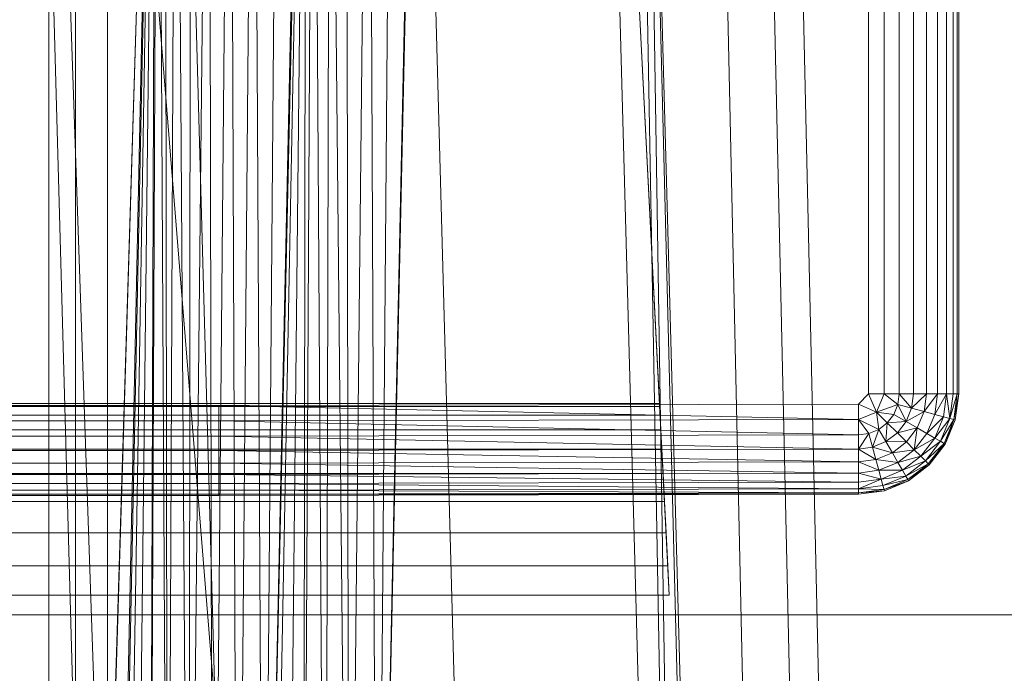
# Model space of a CAD drawing. Header units: metres. Extents: x 391.1 to 430.4, y 12.7 to 28.4.
# Tile 60 of 79: x 401.9462 to 402.0901, y 27.9085 to 28.004. Entities that reach past the tile are written whole.
import ezdxf

# ---------------------------------------------------------------- set-up
doc = ezdxf.new("R2010")
doc.units = ezdxf.units.M
doc.layers.add('A-DETL-____-MBND', color=7, linetype='Continuous', lineweight=18)
doc.layers.add('A-GENM-____-OTLN', color=7, linetype='Continuous', lineweight=18)

# ---------------------------------------------------------------- blocks, each defined once
blk = doc.blocks.new('Family - Inodor PB-155331-02_CLI_AIRE_P0')
at = {"layer": 'A-DETL-____-MBND', "color": 253, "true_color": 0xaaaaaa}
for p, q in [((0.3742, 0.40749), (0.36709, 0.72691)), ((0.3742, 0.40749), (0.36709, 0.72691)), ((0.38104, 0.40776), (0.37392, 0.72725)), ((0.38104, 0.40776), (0.37392, 0.72725)), ((0.38526, 0.40793), (0.37814, 0.72747)), ((0.38526, 0.40793), (0.37814, 0.72747)), ((0.26816, 0.7262), (0.28224, 0.21652)), ((0.28568, 0.7262), (0.26951, 0.2042)), ((0.26951, 0.2042), (0.28565, 0.7256)), ((0.26951, 0.2042), (0.28565, 0.7256)), ((0.27003, 0.72561), (0.27003, 0.44571)), ((0.27003, 0.72561), (0.27965, 0.44571)), ((0.27003, 0.72561), (0.27003, 0.44571)), ((0.27003, 0.72561), (0.27965, 0.44571)), ((0.27003, 0.72561), (0.27003, 0.44571)), ((0.27003, 0.72561), (0.27003, 0.44571)), ((0.27003, 0.21593), (0.28565, 0.7256)), ((0.27003, 0.21593), (0.28565, 0.7256)), ((0.27392, 0.72561), (0.27392, 0.44571)), ((0.27392, 0.72561), (0.27392, 0.44571)), ((0.27859, 0.72561), (0.27859, 0.44571)), ((0.27859, 0.72561), (0.30126, 0.44572)), ((0.27859, 0.72561), (0.27859, 0.44571)), ((0.27859, 0.72561), (0.30126, 0.44572)), ((0.28565, 0.7256), (0.27965, 0.44571)), ((0.27965, 0.44571), (0.28565, 0.7256)), ((0.28565, 0.7256), (0.27965, 0.44571)), ((0.27965, 0.44571), (0.28565, 0.7256)), ((0.28565, 0.7256), (0.27996, 0.44571)), ((0.27996, 0.44571), (0.28565, 0.7256)), ((0.28565, 0.7256), (0.28094, 0.44571)), ((0.28094, 0.44571), (0.28565, 0.7256)), ((0.28565, 0.7256), (0.28254, 0.44571)), ((0.28254, 0.44571), (0.28565, 0.7256)), ((0.28565, 0.7256), (0.28471, 0.44571)), ((0.28471, 0.44571), (0.28565, 0.7256)), ((0.28471, 0.44571), (0.28596, 0.7256)), ((0.28471, 0.44571), (0.28596, 0.7256)), ((0.28596, 0.7256), (0.28739, 0.44571)), ((0.28596, 0.7256), (0.28739, 0.44571)), ((0.28694, 0.7256), (0.28739, 0.44571)), ((0.28694, 0.7256), (0.28739, 0.44571)), ((0.28854, 0.7256), (0.28739, 0.44571)), ((0.28739, 0.44571), (0.28854, 0.7256)), ((0.28854, 0.7256), (0.29049, 0.44571)), ((0.28854, 0.7256), (0.29049, 0.44571)), ((0.28891, 0.7262), (0.30299, 0.21652)), ((0.29071, 0.7256), (0.29049, 0.44571)), ((0.29049, 0.44571), (0.29071, 0.7256)), ((0.29049, 0.44571), (0.29339, 0.7256)), ((0.29049, 0.44571), (0.29339, 0.7256)), ((0.29339, 0.7256), (0.29392, 0.44571)), ((0.29339, 0.7256), (0.29392, 0.44571)), ((0.29649, 0.7256), (0.29392, 0.44571)), ((0.29392, 0.44571), (0.29649, 0.7256)), ((0.29649, 0.7256), (0.29758, 0.44571)), ((0.29649, 0.7256), (0.29758, 0.44571)), ((0.29992, 0.7256), (0.29758, 0.44571)), ((0.29758, 0.44571), (0.29992, 0.7256)), ((0.29992, 0.7256), (0.30135, 0.44571)), ((0.29992, 0.7256), (0.30135, 0.44571)), ((0.3076, 0.72555), (0.30126, 0.44572)), ((0.30126, 0.44572), (0.3076, 0.72555)), ((0.30749, 0.7262), (0.30135, 0.44571)), ((0.30358, 0.7256), (0.30135, 0.44571)), ((0.30135, 0.44571), (0.30358, 0.7256)), ((0.30135, 0.44571), (0.30735, 0.7256)), ((0.30135, 0.44571), (0.30735, 0.7256)), ((0.3076, 0.72555), (0.30226, 0.44566)), ((0.30226, 0.44566), (0.3076, 0.72555)), ((0.3076, 0.72555), (0.30471, 0.44566)), ((0.30471, 0.44566), (0.3076, 0.72555)), ((0.3076, 0.72555), (0.30715, 0.44566)), ((0.30715, 0.44566), (0.3076, 0.72555)), ((0.30715, 0.44566), (0.3086, 0.72555)), ((0.30715, 0.44566), (0.3086, 0.72555)), ((0.3086, 0.72555), (0.31043, 0.44566)), ((0.3086, 0.72555), (0.31043, 0.44566)), ((0.31105, 0.72555), (0.31043, 0.44566)), ((0.31043, 0.44566), (0.31105, 0.72555)), ((0.31105, 0.72555), (0.31384, 0.44566)), ((0.31105, 0.72555), (0.31384, 0.44566)), ((0.31349, 0.72555), (0.31384, 0.44566)), ((0.31349, 0.72555), (0.31384, 0.44566)), ((0.31677, 0.72555), (0.31384, 0.44566)), ((0.31384, 0.44566), (0.31677, 0.72555)), ((0.31677, 0.72555), (0.31794, 0.44566)), ((0.31677, 0.72555), (0.31794, 0.44566)), ((0.32408, 0.7262), (0.31794, 0.44566)), ((0.32019, 0.72555), (0.31794, 0.44566)), ((0.31794, 0.44566), (0.32019, 0.72555)), ((0.31794, 0.44566), (0.32395, 0.72555)), ((0.31794, 0.44566), (0.32395, 0.72555)), ((0.32395, 0.7262), (0.33803, 0.21652)), ((0.35083, 0.7262), (0.36491, 0.21652)), ((0.35578, 0.7262), (0.36491, 0.21652)), ((0.35697, 0.7262), (0.36491, 0.21652)), ((0.35697, 0.7262), (0.36986, 0.21652)), ((0.35697, 0.7262), (0.37104, 0.21652)), ((0.3592, 0.57586), (0.35226, 0.71226)), ((0.35226, 0.71226), (0.36063, 0.54781)), ((0.38973, 0.71226), (0.38973, 0.57723)), ((0.38973, 0.71226), (0.38973, 0.57723)), ((0.38973, 0.71226), (0.38973, 0.57723)), ((0.39201, 0.71226), (0.39201, 0.57723)), ((0.39201, 0.71226), (0.39201, 0.57723)), ((0.39201, 0.71226), (0.39201, 0.57723)), ((0.39423, 0.71226), (0.39423, 0.57723)), ((0.39423, 0.71226), (0.39423, 0.57723)), ((0.39423, 0.71226), (0.39423, 0.57723)), ((0.39631, 0.71226), (0.39631, 0.57723)), ((0.39631, 0.71226), (0.39631, 0.57723)), ((0.39631, 0.71226), (0.39631, 0.57723)), ((0.39819, 0.71226), (0.39819, 0.57723)), ((0.39819, 0.71226), (0.39819, 0.57723)), ((0.39819, 0.71226), (0.39819, 0.57723)), ((0.39982, 0.71226), (0.39982, 0.57723)), ((0.39982, 0.71226), (0.39982, 0.57723)), ((0.39982, 0.71226), (0.39982, 0.57723)), ((0.40114, 0.71226), (0.40114, 0.57723)), ((0.40114, 0.71226), (0.40114, 0.57723)), ((0.40114, 0.71226), (0.40114, 0.57723)), ((0.40211, 0.71226), (0.40211, 0.57723)), ((0.40211, 0.71226), (0.40211, 0.57723)), ((0.40211, 0.71226), (0.40211, 0.57723)), ((0.40271, 0.71226), (0.40271, 0.57723)), ((0.40271, 0.71226), (0.40271, 0.57723)), ((0.40271, 0.71226), (0.40271, 0.57723)), ((0.40291, 0.71226), (0.40291, 0.57723)), ((0.40291, 0.71226), (0.40291, 0.57723)), ((0.40291, 0.71226), (0.40291, 0.57723)), ((0.40291, 0.71226), (0.40291, 0.57723)), ((0.38973, 0.57723), (0.38826, 0.57576)), ((0.38826, 0.57576), (0.38973, 0.57723)), ((0.38826, 0.57576), (0.38973, 0.57723)), ((0.38973, 0.57723), (0.39091, 0.57458)), ((0.38973, 0.57723), (0.39201, 0.57723)), ((0.38973, 0.57723), (0.39091, 0.57458)), ((0.38973, 0.57723), (0.39201, 0.57723)), ((0.39201, 0.57723), (0.39091, 0.57458)), ((0.39091, 0.57458), (0.39201, 0.57723)), ((0.39201, 0.57723), (0.39402, 0.57569)), ((0.39201, 0.57723), (0.39423, 0.57723)), ((0.39201, 0.57723), (0.39402, 0.57569)), ((0.39201, 0.57723), (0.39423, 0.57723)), ((0.39201, 0.57723), (0.39402, 0.57569)), ((0.39201, 0.57723), (0.39423, 0.57723)), ((0.39423, 0.57723), (0.39402, 0.57569)), ((0.39423, 0.57723), (0.39402, 0.57569)), ((0.39402, 0.57569), (0.39423, 0.57723)), ((0.39423, 0.57723), (0.39631, 0.57723)), ((0.39423, 0.57723), (0.39603, 0.57515)), ((0.39423, 0.57723), (0.39631, 0.57723)), ((0.39423, 0.57723), (0.39631, 0.57723)), ((0.39423, 0.57723), (0.39603, 0.57515)), ((0.39631, 0.57723), (0.39603, 0.57515)), ((0.39631, 0.57723), (0.39603, 0.57515)), ((0.39603, 0.57515), (0.39631, 0.57723)), ((0.39603, 0.57515), (0.39819, 0.57723)), ((0.39603, 0.57515), (0.39819, 0.57723)), ((0.39631, 0.57723), (0.39819, 0.57723)), ((0.39631, 0.57723), (0.39819, 0.57723)), ((0.39631, 0.57723), (0.39819, 0.57723)), ((0.39819, 0.57723), (0.39785, 0.57466)), ((0.39819, 0.57723), (0.39785, 0.57466)), ((0.39785, 0.57466), (0.39819, 0.57723)), ((0.39785, 0.57466), (0.39982, 0.57723)), ((0.39785, 0.57466), (0.39982, 0.57723)), ((0.39819, 0.57723), (0.39982, 0.57723)), ((0.39819, 0.57723), (0.39982, 0.57723)), ((0.39819, 0.57723), (0.39982, 0.57723)), ((0.39982, 0.57723), (0.39942, 0.57424)), ((0.39982, 0.57723), (0.39942, 0.57424)), ((0.39942, 0.57424), (0.39982, 0.57723)), ((0.39942, 0.57424), (0.40114, 0.57723)), ((0.39942, 0.57424), (0.40114, 0.57723)), ((0.39982, 0.57723), (0.40114, 0.57723)), ((0.39982, 0.57723), (0.40114, 0.57723)), ((0.39982, 0.57723), (0.40114, 0.57723)), ((0.40114, 0.57723), (0.4007, 0.5739)), ((0.40114, 0.57723), (0.4007, 0.5739)), ((0.4007, 0.5739), (0.40114, 0.57723)), ((0.40114, 0.57723), (0.40211, 0.57723)), ((0.40114, 0.57723), (0.40164, 0.57365)), ((0.40114, 0.57723), (0.40211, 0.57723)), ((0.40114, 0.57723), (0.40211, 0.57723)), ((0.40114, 0.57723), (0.40164, 0.57365)), ((0.40211, 0.57723), (0.40164, 0.57365)), ((0.40211, 0.57723), (0.40164, 0.57365)), ((0.40164, 0.57365), (0.40211, 0.57723)), ((0.40164, 0.57365), (0.40271, 0.57723)), ((0.40164, 0.57365), (0.40271, 0.57723)), ((0.40211, 0.57723), (0.40271, 0.57723)), ((0.40211, 0.57723), (0.40271, 0.57723)), ((0.40211, 0.57723), (0.40271, 0.57723)), ((0.40271, 0.57723), (0.40221, 0.57349)), ((0.40271, 0.57723), (0.40221, 0.57349)), ((0.40221, 0.57349), (0.40291, 0.57723)), ((0.40221, 0.57349), (0.40271, 0.57723)), ((0.40221, 0.57349), (0.40291, 0.57723)), ((0.40291, 0.57723), (0.40241, 0.57344)), ((0.40291, 0.57723), (0.40241, 0.57344)), ((0.40291, 0.57723), (0.40241, 0.57344)), ((0.40291, 0.57723), (0.40241, 0.57344)), ((0.40271, 0.57723), (0.40291, 0.57723)), ((0.40271, 0.57723), (0.40291, 0.57723)), ((0.40271, 0.57723), (0.40291, 0.57723)), ((0.35923, 0.57542), (0.04191, 0.57542)), ((0.3592, 0.57586), (0.04193, 0.57586)), ((0.10805, 0.57556), (0.29485, 0.57556)), ((0.10805, 0.57556), (0.29485, 0.57556)), ((0.10805, 0.57556), (0.29485, 0.57556)), ((0.29485, 0.57556), (0.38826, 0.57576)), ((0.29485, 0.57556), (0.38826, 0.57576)), ((0.29485, 0.57556), (0.38826, 0.57576)), ((0.29485, 0.57556), (0.29485, 0.57328)), ((0.29485, 0.57556), (0.38826, 0.57348)), ((0.29485, 0.57556), (0.29485, 0.57328)), ((0.29485, 0.57556), (0.38826, 0.57348)), ((0.35923, 0.57542), (0.3592, 0.57586)), ((0.35929, 0.57413), (0.35923, 0.57542)), ((0.38826, 0.57576), (0.38826, 0.57348)), ((0.38826, 0.57576), (0.39091, 0.57458)), ((0.38826, 0.57576), (0.38826, 0.57348)), ((0.38826, 0.57576), (0.39091, 0.57458)), ((0.39091, 0.57458), (0.39402, 0.57569)), ((0.39091, 0.57458), (0.39402, 0.57569)), ((0.39402, 0.57569), (0.39343, 0.57425)), ((0.39402, 0.57569), (0.39343, 0.57425)), ((0.39343, 0.57425), (0.39402, 0.57569)), ((0.39603, 0.57515), (0.39402, 0.57569)), ((0.39402, 0.57569), (0.39523, 0.57321)), ((0.39402, 0.57569), (0.39603, 0.57515)), ((0.39402, 0.57569), (0.39603, 0.57515)), ((0.39402, 0.57569), (0.39523, 0.57321)), ((0.35929, 0.57413), (0.04184, 0.57413)), ((0.3594, 0.57201), (0.35929, 0.57413)), ((0.39091, 0.57458), (0.38826, 0.57348)), ((0.38826, 0.57348), (0.39091, 0.57458)), ((0.39091, 0.57458), (0.39124, 0.57206)), ((0.39091, 0.57458), (0.39248, 0.57301)), ((0.39091, 0.57458), (0.39343, 0.57425)), ((0.39091, 0.57458), (0.39124, 0.57206)), ((0.39091, 0.57458), (0.39248, 0.57301)), ((0.39091, 0.57458), (0.39124, 0.57206)), ((0.39091, 0.57458), (0.39343, 0.57425)), ((0.39091, 0.57458), (0.39248, 0.57301)), ((0.39091, 0.57458), (0.39343, 0.57425)), ((0.39343, 0.57425), (0.39248, 0.57301)), ((0.39343, 0.57425), (0.39248, 0.57301)), ((0.39248, 0.57301), (0.39343, 0.57425)), ((0.39343, 0.57425), (0.39523, 0.57321)), ((0.39343, 0.57425), (0.39523, 0.57321)), ((0.39343, 0.57425), (0.39523, 0.57321)), ((0.39603, 0.57515), (0.39523, 0.57321)), ((0.39603, 0.57515), (0.39523, 0.57321)), ((0.39523, 0.57321), (0.39603, 0.57515)), ((0.39523, 0.57321), (0.39785, 0.57466)), ((0.39523, 0.57321), (0.39785, 0.57466)), ((0.39603, 0.57515), (0.39785, 0.57466)), ((0.39603, 0.57515), (0.39785, 0.57466)), ((0.39603, 0.57515), (0.39785, 0.57466)), ((0.39785, 0.57466), (0.39686, 0.57227)), ((0.39785, 0.57466), (0.39686, 0.57227)), ((0.39686, 0.57227), (0.39785, 0.57466)), ((0.39785, 0.57466), (0.39942, 0.57424)), ((0.39785, 0.57466), (0.39942, 0.57424)), ((0.39785, 0.57466), (0.39942, 0.57424)), ((0.39942, 0.57424), (0.39827, 0.57145)), ((0.39942, 0.57424), (0.39827, 0.57145)), ((0.39827, 0.57145), (0.39942, 0.57424)), ((0.39827, 0.57145), (0.4007, 0.5739)), ((0.39827, 0.57145), (0.4007, 0.5739)), ((0.4007, 0.5739), (0.39941, 0.57079)), ((0.4007, 0.5739), (0.39941, 0.57079)), ((0.39941, 0.57079), (0.4007, 0.5739)), ((0.39942, 0.57424), (0.4007, 0.5739)), ((0.39942, 0.57424), (0.4007, 0.5739)), ((0.39942, 0.57424), (0.4007, 0.5739)), ((0.4007, 0.5739), (0.40164, 0.57365)), ((0.4007, 0.5739), (0.40164, 0.57365)), ((0.4007, 0.5739), (0.40164, 0.57365)), ((0.10805, 0.57328), (0.29485, 0.57328)), ((0.10805, 0.57328), (0.29485, 0.57328)), ((0.10805, 0.57328), (0.29485, 0.57328)), ((0.38826, 0.57348), (0.29485, 0.57328)), ((0.38826, 0.57348), (0.29485, 0.57328)), ((0.29485, 0.57328), (0.38826, 0.57348)), ((0.29485, 0.57328), (0.29485, 0.57106)), ((0.29485, 0.57328), (0.38826, 0.57126)), ((0.29485, 0.57328), (0.29485, 0.57106)), ((0.29485, 0.57328), (0.38826, 0.57126)), ((0.38826, 0.57348), (0.38826, 0.57126)), ((0.38826, 0.57348), (0.3898, 0.57147)), ((0.38826, 0.57348), (0.38826, 0.57126)), ((0.38826, 0.57126), (0.38826, 0.57348)), ((0.38826, 0.57348), (0.3898, 0.57147)), ((0.38826, 0.57348), (0.39124, 0.57206)), ((0.38826, 0.57348), (0.3898, 0.57147)), ((0.38826, 0.57348), (0.39124, 0.57206)), ((0.39248, 0.57301), (0.39124, 0.57206)), ((0.39248, 0.57301), (0.39124, 0.57206)), ((0.39124, 0.57206), (0.39248, 0.57301)), ((0.39248, 0.57301), (0.39228, 0.57026)), ((0.39228, 0.57026), (0.39248, 0.57301)), ((0.39248, 0.57301), (0.39523, 0.57321)), ((0.39248, 0.57301), (0.39523, 0.57321)), ((0.39248, 0.57301), (0.39395, 0.57154)), ((0.39248, 0.57301), (0.39395, 0.57154)), ((0.39248, 0.57301), (0.39395, 0.57154)), ((0.39523, 0.57321), (0.39395, 0.57154)), ((0.39523, 0.57321), (0.39395, 0.57154)), ((0.39395, 0.57154), (0.39523, 0.57321)), ((0.39523, 0.57321), (0.39686, 0.57227)), ((0.39523, 0.57321), (0.39686, 0.57227)), ((0.39523, 0.57321), (0.39686, 0.57227)), ((0.39941, 0.57079), (0.40164, 0.57365)), ((0.39941, 0.57079), (0.40164, 0.57365)), ((0.40164, 0.57365), (0.40025, 0.57031)), ((0.40164, 0.57365), (0.40025, 0.57031)), ((0.40025, 0.57031), (0.40164, 0.57365)), ((0.40025, 0.57031), (0.40221, 0.57349)), ((0.40025, 0.57031), (0.40221, 0.57349)), ((0.40221, 0.57349), (0.40077, 0.57001)), ((0.40221, 0.57349), (0.40077, 0.57001)), ((0.40077, 0.57001), (0.40221, 0.57349)), ((0.40221, 0.57349), (0.40094, 0.56991)), ((0.40094, 0.56991), (0.40221, 0.57349)), ((0.40241, 0.57344), (0.40094, 0.56991)), ((0.40241, 0.57344), (0.40094, 0.56991)), ((0.40241, 0.57344), (0.40094, 0.56991)), ((0.40094, 0.56991), (0.40241, 0.57344)), ((0.40164, 0.57365), (0.40221, 0.57349)), ((0.40164, 0.57365), (0.40221, 0.57349)), ((0.40164, 0.57365), (0.40221, 0.57349)), ((0.40221, 0.57349), (0.40241, 0.57344)), ((0.40221, 0.57349), (0.40241, 0.57344)), ((0.40221, 0.57349), (0.40241, 0.57344)), ((0.3594, 0.57201), (0.04173, 0.57201)), ((0.10805, 0.57106), (0.29485, 0.57106)), ((0.10805, 0.57106), (0.29485, 0.57106)), ((0.10805, 0.57106), (0.29485, 0.57106)), ((0.38826, 0.57126), (0.29485, 0.57106)), ((0.38826, 0.57126), (0.29485, 0.57106)), ((0.29485, 0.57106), (0.38826, 0.57126)), ((0.29485, 0.57106), (0.29485, 0.56898)), ((0.29485, 0.57106), (0.38826, 0.56918)), ((0.29485, 0.57106), (0.29485, 0.56898)), ((0.29485, 0.57106), (0.38826, 0.56918)), ((0.35955, 0.56914), (0.3594, 0.57201)), ((0.3898, 0.57147), (0.38826, 0.57126)), ((0.38826, 0.57126), (0.3898, 0.57147)), ((0.3898, 0.57147), (0.38826, 0.56918)), ((0.38826, 0.57126), (0.3898, 0.57147)), ((0.38826, 0.56918), (0.3898, 0.57147)), ((0.38826, 0.57126), (0.38826, 0.56918)), ((0.38826, 0.57126), (0.38826, 0.56918)), ((0.38826, 0.57126), (0.38826, 0.56918)), ((0.39124, 0.57206), (0.3898, 0.57147)), ((0.39124, 0.57206), (0.3898, 0.57147)), ((0.3898, 0.57147), (0.39124, 0.57206)), ((0.3898, 0.57147), (0.39034, 0.56946)), ((0.3898, 0.57147), (0.39034, 0.56946)), ((0.3898, 0.57147), (0.39034, 0.56946)), ((0.39124, 0.57206), (0.39034, 0.56946)), ((0.39034, 0.56946), (0.39124, 0.57206)), ((0.39124, 0.57206), (0.39228, 0.57026)), ((0.39124, 0.57206), (0.39228, 0.57026)), ((0.39124, 0.57206), (0.39228, 0.57026)), ((0.39395, 0.57154), (0.39228, 0.57026)), ((0.39228, 0.57026), (0.39395, 0.57154)), ((0.39228, 0.57026), (0.39395, 0.57154)), ((0.39395, 0.57154), (0.39686, 0.57227)), ((0.39395, 0.57154), (0.39686, 0.57227)), ((0.39395, 0.57154), (0.39528, 0.57021)), ((0.39395, 0.57154), (0.39528, 0.57021)), ((0.39395, 0.57154), (0.39528, 0.57021)), ((0.39686, 0.57227), (0.39528, 0.57021)), ((0.39686, 0.57227), (0.39528, 0.57021)), ((0.39528, 0.57021), (0.39686, 0.57227)), ((0.39686, 0.57227), (0.39643, 0.56906)), ((0.39643, 0.56906), (0.39686, 0.57227)), ((0.39827, 0.57145), (0.39643, 0.56906)), ((0.39643, 0.56906), (0.39827, 0.57145)), ((0.39643, 0.56906), (0.39827, 0.57145)), ((0.39686, 0.57227), (0.39827, 0.57145)), ((0.39686, 0.57227), (0.39827, 0.57145)), ((0.39686, 0.57227), (0.39827, 0.57145)), ((0.39827, 0.57145), (0.39941, 0.57079)), ((0.39827, 0.57145), (0.39941, 0.57079)), ((0.39827, 0.57145), (0.39941, 0.57079)), ((0.39228, 0.57026), (0.39034, 0.56946)), ((0.39034, 0.56946), (0.39228, 0.57026)), ((0.39034, 0.56946), (0.39228, 0.57026)), ((0.39228, 0.57026), (0.39322, 0.56863)), ((0.39228, 0.57026), (0.39322, 0.56863)), ((0.39228, 0.57026), (0.39528, 0.57021)), ((0.39228, 0.57026), (0.39322, 0.56863)), ((0.39228, 0.57026), (0.39528, 0.57021)), ((0.39528, 0.57021), (0.39322, 0.56863)), ((0.39528, 0.57021), (0.39322, 0.56863)), ((0.39322, 0.56863), (0.39528, 0.57021)), ((0.39528, 0.57021), (0.39643, 0.56906)), ((0.39528, 0.57021), (0.39643, 0.56906)), ((0.39528, 0.57021), (0.39643, 0.56906)), ((0.39643, 0.56906), (0.39941, 0.57079)), ((0.39643, 0.56906), (0.39941, 0.57079)), ((0.39941, 0.57079), (0.39736, 0.56812)), ((0.39941, 0.57079), (0.39736, 0.56812)), ((0.39736, 0.56812), (0.39941, 0.57079)), ((0.39736, 0.56812), (0.40025, 0.57031)), ((0.39736, 0.56812), (0.40025, 0.57031)), ((0.40025, 0.57031), (0.39805, 0.56744)), ((0.40025, 0.57031), (0.39805, 0.56744)), ((0.39805, 0.56744), (0.40025, 0.57031)), ((0.39805, 0.56744), (0.40077, 0.57001)), ((0.39805, 0.56744), (0.40077, 0.57001)), ((0.40077, 0.57001), (0.39847, 0.56702)), ((0.40077, 0.57001), (0.39847, 0.56702)), ((0.39847, 0.56702), (0.40077, 0.57001)), ((0.40077, 0.57001), (0.39862, 0.56687)), ((0.39862, 0.56687), (0.40077, 0.57001)), ((0.40094, 0.56991), (0.39862, 0.56687)), ((0.40094, 0.56991), (0.39862, 0.56687)), ((0.40094, 0.56991), (0.39862, 0.56687)), ((0.39862, 0.56687), (0.40094, 0.56991)), ((0.39941, 0.57079), (0.40025, 0.57031)), ((0.39941, 0.57079), (0.40025, 0.57031)), ((0.39941, 0.57079), (0.40025, 0.57031)), ((0.40025, 0.57031), (0.40077, 0.57001)), ((0.40025, 0.57031), (0.40077, 0.57001)), ((0.40025, 0.57031), (0.40077, 0.57001)), ((0.40077, 0.57001), (0.40094, 0.56991)), ((0.40077, 0.57001), (0.40094, 0.56991)), ((0.40077, 0.57001), (0.40094, 0.56991)), ((0.35955, 0.56914), (0.04159, 0.56914)), ((0.10805, 0.56898), (0.29485, 0.56898)), ((0.10805, 0.56898), (0.29485, 0.56898)), ((0.10805, 0.56898), (0.29485, 0.56898)), ((0.38826, 0.56918), (0.29485, 0.56898)), ((0.38826, 0.56918), (0.29485, 0.56898)), ((0.29485, 0.56898), (0.38826, 0.56918)), ((0.29485, 0.56898), (0.29485, 0.5671)), ((0.29485, 0.56898), (0.38826, 0.5673)), ((0.29485, 0.56898), (0.29485, 0.5671)), ((0.29485, 0.56898), (0.38826, 0.5673)), ((0.35973, 0.5656), (0.35955, 0.56914)), ((0.39034, 0.56946), (0.38826, 0.56918)), ((0.38826, 0.56918), (0.39034, 0.56946)), ((0.38826, 0.56918), (0.39034, 0.56946)), ((0.38826, 0.56918), (0.38826, 0.5673)), ((0.38826, 0.56918), (0.38826, 0.5673)), ((0.38826, 0.56918), (0.39083, 0.56764)), ((0.38826, 0.56918), (0.38826, 0.5673)), ((0.38826, 0.56918), (0.39083, 0.56764)), ((0.39034, 0.56946), (0.39083, 0.56764)), ((0.39034, 0.56946), (0.39083, 0.56764)), ((0.39034, 0.56946), (0.39322, 0.56863)), ((0.39034, 0.56946), (0.39083, 0.56764)), ((0.39034, 0.56946), (0.39322, 0.56863)), ((0.39322, 0.56863), (0.39083, 0.56764)), ((0.39322, 0.56863), (0.39083, 0.56764)), ((0.39083, 0.56764), (0.39322, 0.56863)), ((0.39322, 0.56863), (0.39643, 0.56906)), ((0.39322, 0.56863), (0.39643, 0.56906)), ((0.39322, 0.56863), (0.39404, 0.56722)), ((0.39322, 0.56863), (0.39404, 0.56722)), ((0.39322, 0.56863), (0.39404, 0.56722)), ((0.39643, 0.56906), (0.39404, 0.56722)), ((0.39643, 0.56906), (0.39404, 0.56722)), ((0.39404, 0.56722), (0.39643, 0.56906)), ((0.39404, 0.56722), (0.39736, 0.56812)), ((0.39404, 0.56722), (0.39736, 0.56812)), ((0.39736, 0.56812), (0.3947, 0.56608)), ((0.39736, 0.56812), (0.3947, 0.56608)), ((0.3947, 0.56608), (0.39736, 0.56812)), ((0.39643, 0.56906), (0.39736, 0.56812)), ((0.39643, 0.56906), (0.39736, 0.56812)), ((0.39643, 0.56906), (0.39736, 0.56812)), ((0.39736, 0.56812), (0.39805, 0.56744)), ((0.39736, 0.56812), (0.39805, 0.56744)), ((0.39736, 0.56812), (0.39805, 0.56744)), ((0.10805, 0.5671), (0.29485, 0.5671)), ((0.10805, 0.5671), (0.29485, 0.5671)), ((0.10805, 0.5671), (0.29485, 0.5671)), ((0.38826, 0.5673), (0.29485, 0.5671)), ((0.38826, 0.5673), (0.29485, 0.5671)), ((0.29485, 0.5671), (0.38826, 0.5673)), ((0.29485, 0.5671), (0.29485, 0.56547)), ((0.29485, 0.5671), (0.38826, 0.56567)), ((0.29485, 0.5671), (0.29485, 0.56547)), ((0.29485, 0.5671), (0.38826, 0.56567)), ((0.39083, 0.56764), (0.38826, 0.5673)), ((0.39083, 0.56764), (0.38826, 0.5673)), ((0.38826, 0.5673), (0.39083, 0.56764)), ((0.38826, 0.5673), (0.38826, 0.56567)), ((0.38826, 0.5673), (0.38826, 0.56567)), ((0.38826, 0.5673), (0.39125, 0.56607)), ((0.38826, 0.5673), (0.38826, 0.56567)), ((0.38826, 0.5673), (0.39125, 0.56607)), ((0.39083, 0.56764), (0.39125, 0.56607)), ((0.39083, 0.56764), (0.39125, 0.56607)), ((0.39083, 0.56764), (0.39404, 0.56722)), ((0.39083, 0.56764), (0.39125, 0.56607)), ((0.39083, 0.56764), (0.39404, 0.56722)), ((0.39404, 0.56722), (0.39125, 0.56607)), ((0.39404, 0.56722), (0.39125, 0.56607)), ((0.39125, 0.56607), (0.39404, 0.56722)), ((0.39404, 0.56722), (0.3947, 0.56608)), ((0.39404, 0.56722), (0.3947, 0.56608)), ((0.39404, 0.56722), (0.3947, 0.56608)), ((0.3947, 0.56608), (0.39805, 0.56744)), ((0.3947, 0.56608), (0.39805, 0.56744)), ((0.39805, 0.56744), (0.39518, 0.56524)), ((0.39805, 0.56744), (0.39518, 0.56524)), ((0.39518, 0.56524), (0.39805, 0.56744)), ((0.39518, 0.56524), (0.39847, 0.56702)), ((0.39518, 0.56524), (0.39847, 0.56702)), ((0.39847, 0.56702), (0.39548, 0.56472)), ((0.39847, 0.56702), (0.39548, 0.56472)), ((0.39548, 0.56472), (0.39847, 0.56702)), ((0.39548, 0.56472), (0.39862, 0.56687)), ((0.39548, 0.56472), (0.39862, 0.56687)), ((0.39862, 0.56687), (0.39558, 0.56455)), ((0.39862, 0.56687), (0.39558, 0.56455)), ((0.39862, 0.56687), (0.39558, 0.56455)), ((0.39862, 0.56687), (0.39558, 0.56455)), ((0.39805, 0.56744), (0.39847, 0.56702)), ((0.39805, 0.56744), (0.39847, 0.56702)), ((0.39805, 0.56744), (0.39847, 0.56702)), ((0.39847, 0.56702), (0.39862, 0.56687)), ((0.39847, 0.56702), (0.39862, 0.56687)), ((0.39847, 0.56702), (0.39862, 0.56687)), ((0.35973, 0.5656), (0.04141, 0.56559)), ((0.10805, 0.56547), (0.29485, 0.56547)), ((0.10805, 0.56547), (0.29485, 0.56547)), ((0.10805, 0.56547), (0.29485, 0.56547)), ((0.38826, 0.56567), (0.29485, 0.56547)), ((0.38826, 0.56567), (0.29485, 0.56547)), ((0.29485, 0.56547), (0.38826, 0.56567)), ((0.29485, 0.56547), (0.29485, 0.56415)), ((0.29485, 0.56547), (0.29485, 0.56415)), ((0.29485, 0.56547), (0.38826, 0.56435)), ((0.29485, 0.56547), (0.29485, 0.56415)), ((0.29485, 0.56547), (0.38826, 0.56435)), ((0.35993, 0.56149), (0.35973, 0.5656)), ((0.39125, 0.56607), (0.38826, 0.56567)), ((0.39125, 0.56607), (0.38826, 0.56567)), ((0.38826, 0.56567), (0.39125, 0.56607)), ((0.38826, 0.56567), (0.38826, 0.56435)), ((0.38826, 0.56567), (0.38826, 0.56435)), ((0.38826, 0.56567), (0.39159, 0.56479)), ((0.38826, 0.56567), (0.38826, 0.56435)), ((0.38826, 0.56567), (0.39159, 0.56479)), ((0.39125, 0.56607), (0.3947, 0.56608)), ((0.39125, 0.56607), (0.3947, 0.56608)), ((0.39125, 0.56607), (0.39159, 0.56479)), ((0.39125, 0.56607), (0.39159, 0.56479)), ((0.39125, 0.56607), (0.39159, 0.56479)), ((0.3947, 0.56608), (0.39159, 0.56479)), ((0.3947, 0.56608), (0.39159, 0.56479)), ((0.39159, 0.56479), (0.3947, 0.56608)), ((0.39159, 0.56479), (0.39518, 0.56524)), ((0.39159, 0.56479), (0.39518, 0.56524)), ((0.39518, 0.56524), (0.39184, 0.56385)), ((0.39518, 0.56524), (0.39184, 0.56385)), ((0.39184, 0.56385), (0.39518, 0.56524)), ((0.3947, 0.56608), (0.39518, 0.56524)), ((0.3947, 0.56608), (0.39518, 0.56524)), ((0.3947, 0.56608), (0.39518, 0.56524)), ((0.39518, 0.56524), (0.39548, 0.56472)), ((0.39518, 0.56524), (0.39548, 0.56472)), ((0.39518, 0.56524), (0.39548, 0.56472)), ((0.10805, 0.56415), (0.29485, 0.56415)), ((0.10805, 0.56415), (0.29485, 0.56415)), ((0.10805, 0.56415), (0.29485, 0.56415)), ((0.38826, 0.56435), (0.29485, 0.56415)), ((0.38826, 0.56435), (0.29485, 0.56415)), ((0.29485, 0.56415), (0.38826, 0.56435)), ((0.29485, 0.56415), (0.29485, 0.56318)), ((0.29485, 0.56415), (0.29485, 0.56318)), ((0.29485, 0.56415), (0.38826, 0.56338)), ((0.29485, 0.56415), (0.29485, 0.56318)), ((0.29485, 0.56415), (0.38826, 0.56338)), ((0.39159, 0.56479), (0.38826, 0.56435)), ((0.39159, 0.56479), (0.38826, 0.56435)), ((0.38826, 0.56435), (0.39159, 0.56479)), ((0.39159, 0.56479), (0.38826, 0.56338)), ((0.38826, 0.56338), (0.39159, 0.56479)), ((0.38826, 0.56435), (0.38826, 0.56338)), ((0.38826, 0.56435), (0.38826, 0.56338)), ((0.38826, 0.56435), (0.38826, 0.56338)), ((0.39184, 0.56385), (0.38826, 0.56338)), ((0.38826, 0.56338), (0.39184, 0.56385)), ((0.38826, 0.56338), (0.39184, 0.56385)), ((0.39159, 0.56479), (0.39184, 0.56385)), ((0.39159, 0.56479), (0.39184, 0.56385)), ((0.39159, 0.56479), (0.39184, 0.56385)), ((0.39184, 0.56385), (0.39548, 0.56472)), ((0.39184, 0.56385), (0.39548, 0.56472)), ((0.39184, 0.56385), (0.392, 0.56328)), ((0.39184, 0.56385), (0.392, 0.56328)), ((0.39184, 0.56385), (0.392, 0.56328)), ((0.39548, 0.56472), (0.392, 0.56328)), ((0.39548, 0.56472), (0.392, 0.56328)), ((0.392, 0.56328), (0.39548, 0.56472)), ((0.392, 0.56328), (0.39558, 0.56455)), ((0.392, 0.56328), (0.39558, 0.56455)), ((0.39558, 0.56455), (0.39205, 0.56308)), ((0.39558, 0.56455), (0.39205, 0.56308)), ((0.39558, 0.56455), (0.39205, 0.56308)), ((0.39558, 0.56455), (0.39205, 0.56308)), ((0.39548, 0.56472), (0.39558, 0.56455)), ((0.39548, 0.56472), (0.39558, 0.56455)), ((0.39548, 0.56472), (0.39558, 0.56455)), ((0.38826, 0.56258), (0.01465, 0.56258)), ((0.38826, 0.56258), (0.01465, 0.56258)), ((0.10805, 0.56318), (0.29485, 0.56318)), ((0.10805, 0.56318), (0.29485, 0.56318)), ((0.10805, 0.56318), (0.29485, 0.56318)), ((0.10805, 0.56258), (0.29485, 0.56258)), ((0.10805, 0.56258), (0.29485, 0.56258)), ((0.10805, 0.56258), (0.29485, 0.56258)), ((0.29485, 0.56238), (0.10805, 0.56238)), ((0.10805, 0.56238), (0.29485, 0.56238)), ((0.38826, 0.56338), (0.29485, 0.56318)), ((0.38826, 0.56338), (0.29485, 0.56318)), ((0.29485, 0.56318), (0.38826, 0.56338)), ((0.29485, 0.56318), (0.29485, 0.56258)), ((0.29485, 0.56318), (0.29485, 0.56258)), ((0.29485, 0.56318), (0.38826, 0.56278)), ((0.29485, 0.56318), (0.29485, 0.56258)), ((0.29485, 0.56318), (0.38826, 0.56278)), ((0.38826, 0.56278), (0.29485, 0.56258)), ((0.38826, 0.56278), (0.29485, 0.56258)), ((0.29485, 0.56258), (0.38826, 0.56278)), ((0.29485, 0.56258), (0.29485, 0.56238)), ((0.38826, 0.56258), (0.29485, 0.56238)), ((0.29485, 0.56258), (0.29485, 0.56238)), ((0.29485, 0.56258), (0.38826, 0.56258)), ((0.29485, 0.56258), (0.29485, 0.56238)), ((0.38826, 0.56258), (0.29485, 0.56238)), ((0.29485, 0.56258), (0.38826, 0.56258)), ((0.38826, 0.56338), (0.38826, 0.56278)), ((0.38826, 0.56338), (0.38826, 0.56278)), ((0.38826, 0.56338), (0.392, 0.56328)), ((0.38826, 0.56338), (0.38826, 0.56278)), ((0.38826, 0.56338), (0.392, 0.56328)), ((0.392, 0.56328), (0.38826, 0.56278)), ((0.392, 0.56328), (0.38826, 0.56278)), ((0.38826, 0.56278), (0.392, 0.56328)), ((0.39205, 0.56308), (0.38826, 0.56258)), ((0.39205, 0.56308), (0.38826, 0.56258)), ((0.39205, 0.56308), (0.38826, 0.56258)), ((0.38826, 0.56278), (0.39205, 0.56308)), ((0.39205, 0.56308), (0.38826, 0.56258)), ((0.38826, 0.56278), (0.39205, 0.56308)), ((0.38826, 0.56278), (0.38826, 0.56258)), ((0.38826, 0.56278), (0.38826, 0.56258)), ((0.38826, 0.56278), (0.38826, 0.56258)), ((0.392, 0.56328), (0.39205, 0.56308)), ((0.392, 0.56328), (0.39205, 0.56308)), ((0.392, 0.56328), (0.39205, 0.56308)), ((0.35993, 0.56149), (0.0412, 0.56149)), ((0.36017, 0.55695), (0.35993, 0.56149)), ((0.36017, 0.55695), (0.04097, 0.55695)), ((0.36041, 0.55211), (0.36017, 0.55695)), ((0.36041, 0.55211), (0.04072, 0.55211)), ((0.36063, 0.54781), (0.36041, 0.55211)), ((0.0405, 0.54781), (0.36063, 0.54781))]:
    blk.add_line(p, q, dxfattribs=at)
blk = doc.blocks.new('Family - LONDR55-XX_ZZ-ARQ-CAA-M3D-Londres55-155732-02_CLI_AIRE_P0')
at = {"layer": 'A-DETL-____-MBND', "color": 253, "true_color": 0xaaaaaa}
blk.add_line((0, 0), (0.34945, 0), dxfattribs=at)
blk = doc.blocks.new('Family - Nuevo macro _8_-155816-02_CLI_AIRE_P0')
blk.add_blockref('Family - LONDR55-XX_ZZ-ARQ-CAA-M3D-Londres55-155732-02_CLI_AIRE_P0', (0, 0))
blk = doc.blocks.new('LONDR55-XX_ZZ-ARQ-CAA-M3D-Londres55_ifc-1-02_CLI_AIRE_P0')
at = {"layer": 'A-DETL-____-MBND', "color": 253, "lineweight": 18, "true_color": 0xaaaaaa}
blk.add_blockref('Family - Inodor PB-155331-02_CLI_AIRE_P0', (401.68048, 27.37206), dxfattribs=at)
at = {"layer": 'A-GENM-____-OTLN', "color": 253, "lineweight": 18, "true_color": 0xaaaaaa}
blk.add_blockref('Family - Nuevo macro _8_-155816-02_CLI_AIRE_P0', (401.85465, 27.917), dxfattribs=at)

msp = doc.modelspace()

# ---------------------------------------------------------------- block references
at = {"lineweight": 5}
msp.add_blockref('LONDR55-XX_ZZ-ARQ-CAA-M3D-Londres55_ifc-1-02_CLI_AIRE_P0', (0, 0), dxfattribs=at)

doc.saveas('drawing.dxf')
